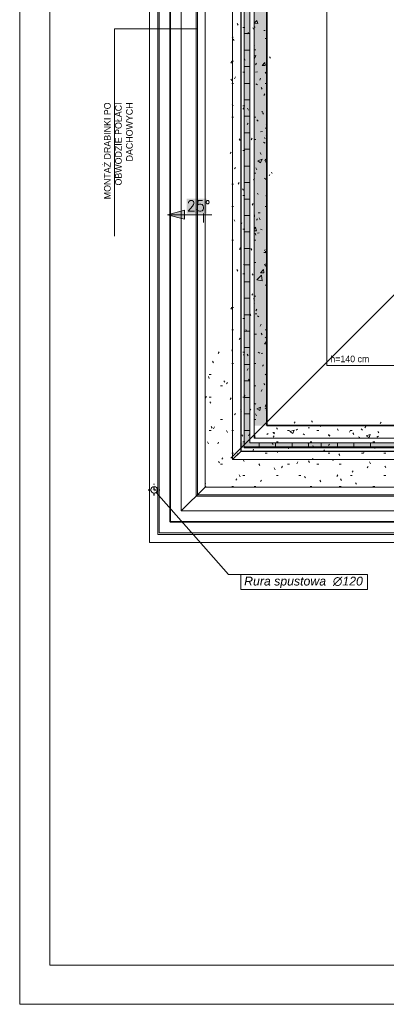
# Model space of a CAD drawing. Header units: millimetres. Extents: x -740 to 33545, y -26688 to 22494.
# Tile 49 of 256: x 8574 to 9239, y 5178 to 6964. Entities that reach past the tile are written whole.
import ezdxf
from ezdxf.lldxf.tags import DXFTag

# ---------------------------------------------------------------- set-up
doc = ezdxf.new("R2010")
doc.units = ezdxf.units.MM
doc.header["$MEASUREMENT"] = 0
doc.linetypes.add('AUSGEZOGEN', pattern=[0])
doc.linetypes.add('STRICHPUNKTX2', pattern=[2, 1, -0.5, 0, -0.5])
doc.layers.add('_B___I__', color=252, linetype='AUSGEZOGEN')
for name, color, linetype, lineweight in [('A_izolacja', 252, 'Continuous', 9), ('A_l.przerywana', 252, 'ICAD_ISO03W100', 9), ('A_l.widokowa', 252, 'Continuous', 18), ('A_wymiarowanie', 252, 'Continuous', 9), ('l. przerywana', 252, 'ICAD_ISO03W100', 9), ('l.przerywana', 252, 'ICAD_ISO03W100', 5), ('l.widokowa', 252, 'Continuous', 15), ('linia opisowa', 252, 'Continuous', 9), ('Nowe_820-G Rysunki Obrazki_Nr_pióra__1', 252, 'Continuous', 13), ('Nowe_820-G Rysunki Obrazki_Nr_pióra__101', 252, 'Continuous', 5), ('Nowe_820-G Rysunki Obrazki_Nr_pióra__19', 252, 'Continuous', 0), ('Nowe_820-G Rysunki Obrazki_Nr_pióra__22', 252, 'Continuous', 25), ('Nowe_820-G Rysunki Obrazki_Nr_pióra__23', 252, 'Continuous', 15), ('wymiarowanie', 252, 'Continuous', 9)]:
    doc.layers.add(name, color=color, linetype=linetype, lineweight=lineweight)
doc.styles.add('Arial$001H0', font='SIMPLEX')
doc.styles.add('styl1', font='arial.ttf', dxfattribs={"height": 15})
tags = doc.linetypes.add('ICAD_ISO03W100', pattern=[30, 12, -18]).pattern_tags.tags
tags[6:7] = [DXFTag(74, 4), DXFTag(75, 0), DXFTag(340, '0'), DXFTag(46, 1.0), DXFTag(50, 0.0), DXFTag(44, 0.0), DXFTag(45, 0.0)]
tags[4:5] = [DXFTag(74, 4), DXFTag(75, 0), DXFTag(340, '0'), DXFTag(46, 1.0), DXFTag(50, 0.0), DXFTag(44, 0.0), DXFTag(45, 0.0)]

msp = doc.modelspace()

# ---------------------------------------------------------------- hatches: boundary and pattern name
at = {"layer": 'l.widokowa'}
for points in [[(8876.93, 6639.75), (8876.93, 6612.7), (8913.28, 6612.7), (8913.28, 6639.75)], [(8842.27, 6610.17), (8872.7, 6602.56), (8872.7, 6618.62)]]:
    msp.add_hatch(color=256, dxfattribs=at).paths.add_polyline_path(points)
at = {"layer": 'Nowe_820-G Rysunki Obrazki_Nr_pióra__1', "linetype": 'Continuous', "lineweight": 0}
for points in [[(8981.49, 7044.4), (8981.49, 6196.89), (8991.65, 6196.89), (8991.65, 7044.4)], [(8999.27, 7013.08), (8999.27, 6228.22), (9022.13, 6228.22), (9022.13, 7013.08)], [(8973.5, 6187.58), (9672.85, 6187.58), (9672.85, 6196.89), (8973.5, 6196.89)]]:
    msp.add_hatch(color=256, dxfattribs=at).paths.add_polyline_path(points)

# ---------------------------------------------------------------- linework, layer by layer
at = {"layer": '_B___I__', "linetype": 'STRICHPUNKTX2', "ltscale": 5}
for p, q in [((8807.25, 6111.69), (8828.25, 6111.69)), ((8817.75, 6101.19), (8817.75, 6122.19))]:
    msp.add_line(p, q, dxfattribs=at)
at = {"layer": 'A_izolacja', "lineweight": 35}
msp.add_line((9022.13, 6228.22), (9662.16, 6228.22), dxfattribs=at)
msp.add_lwpolyline([(9022.13, 6228.22), (9022.13, 7547.46), (9468.32, 7547.46), (9468.32, 7014.77), (9468.32, 7013.08), (9568.44, 7013.08)], dxfattribs=at)
at = {"layer": 'A_l.przerywana', "lineweight": 35}
msp.add_lwpolyline([(8847.19, 7722.4), (8847.19, 6053.28), (11882.33, 6053.28), (11882.33, 7728.19), (11086.25, 7728.19), (11086.25, 7188.02), (9643.26, 7188.02), (9643.26, 7722.4)], close=True, dxfattribs=at)
at = {"layer": 'A_l.przerywana', "linetype": 'ICAD_ISO03W100', "lineweight": 13}
for points in [[(8867.19, 6116.46), (8867.19, 7665.01)], [(8910.37, 7659.22), (8910.37, 6116.46)], [(8867.19, 6116.46), (8867.19, 6073.28)], [(8910.37, 6116.46), (8867.19, 6073.28)], [(8910.37, 6116.46), (11819.15, 6116.46)], [(8867.19, 6073.28), (11819.15, 6073.28)]]:
    msp.add_lwpolyline(points, dxfattribs=at)
at = {"layer": 'A_l.przerywana', "linetype": 'ICAD_ISO03W100', "lineweight": 5}
msp.add_lwpolyline([(8910.37, 7659.22), (8910.37, 6116.46)], dxfattribs=at)
at = {"layer": 'A_l.widokowa'}
for points in [[(8809.69, 7759.9), (8809.69, 6015.78), (11919.83, 6015.78), (11919.83, 7765.69), (11048.75, 7765.69), (11048.75, 7225.52), (9680.76, 7225.52), (9680.76, 7759.9)], [(8824.69, 7744.9), (8824.69, 6030.78), (11904.83, 6030.78), (11904.83, 7750.69), (11063.75, 7750.69), (11063.75, 7210.52), (9665.76, 7210.52), (9665.76, 7744.9)], [(8827.19, 7742.4), (8827.19, 6033.28), (11902.33, 6033.28), (11902.33, 7748.19), (11066.25, 7748.19), (11066.25, 7208.02), (9663.26, 7208.02), (9663.26, 7742.4)], [(8894.25, 7675.33), (8894.25, 6100.34), (11835.26, 6100.34), (11835.26, 7681.13), (11133.32, 7681.13), (11133.32, 7140.95), (9596.19, 7140.95), (9596.19, 7675.33)], [(8896.25, 7673.33), (8896.25, 6102.34), (11833.26, 6102.34), (11833.26, 7679.13), (11135.32, 7679.13), (11135.32, 7138.95), (9594.19, 7138.95), (9594.19, 7673.33)]]:
    msp.add_lwpolyline(points, close=True, dxfattribs=at)
at = {"layer": 'A_wymiarowanie'}
msp.add_line((8746.04, 6947.91), (8746.04, 6571.81), dxfattribs=at)
at = {"layer": 'l. przerywana', "ltscale": 0.2}
msp.add_circle((8817.75, 6111.69), 6, dxfattribs=at)
at = {"layer": 'l.przerywana'}
msp.add_line((8957.08, 6168.93), (9410.99, 6622.85), dxfattribs=at)
msp.add_lwpolyline([(9904.19, 7702.4), (8867.19, 7702.4), (8867.19, 6073.28), (11862.33, 6073.28), (11862.33, 7708.19), (11106.25, 7708.19), (11106.25, 7168.02), (9904.19, 7168.02), (9904.19, 7702.4), (8867.19, 7702.4)], dxfattribs=at)
msp.add_lwpolyline([(9904.19, 7702.4), (8867.19, 7702.4), (8867.19, 6073.28), (11862.33, 6073.28), (11862.33, 7708.19), (11106.25, 7708.19), (11106.25, 7168.02), (9904.19, 7168.02), (9904.19, 7702.4), (8867.19, 7702.4)], dxfattribs=at)
for points in [[(8910.51, 7659.07), (8910.51, 6116.61), (11819, 6116.61), (11819, 7664.86), (11149.58, 7664.86), (11149.58, 7124.69), (9860.86, 7124.69), (9860.86, 7659.07)], [(9131.06, 7438.52), (9131.06, 6337.16), (11598.45, 6337.16), (11598.45, 7444.31), (11370.13, 7444.31), (11370.13, 6904.14), (9353.84, 6904.14), (9353.84, 7438.52)]]:
    msp.add_lwpolyline(points, close=True, dxfattribs=at)
at = {"layer": 'l.widokowa', "linetype": 'Continuous', "lineweight": 9}
for p, q in [((8922.57, 6610.17), (8842.27, 6610.17)), ((8907.36, 6596.64), (8907.36, 6612.7))]:
    msp.add_line(p, q, dxfattribs=at)
msp.add_lwpolyline([(8842.27, 6610.17), (8872.7, 6602.56), (8872.7, 6618.62)], close=True, dxfattribs=at)
at = {"layer": 'Nowe_820-G Rysunki Obrazki_Nr_pióra__101', "linetype": 'Continuous', "lineweight": 5}
for points in [[(8960.32, 7615.06), (8960.32, 6166.41)], [(8981.49, 6187.58), (8981.49, 7593.89)], [(8991.65, 6196.89), (8991.65, 7584.58)], [(8999.27, 6205.36), (8999.27, 7576.11)], [(8999.27, 6958.04), (9004.35, 6963.12)], [(8999.27, 6958.04), (9006.04, 6957.2)], [(8999.27, 6950.42), (9000.96, 6951.27)], [(9006.04, 6957.2), (9004.35, 6963.12)], [(8981.49, 6939.42), (8991.65, 6939.42)], [(9017.05, 6944.5), (9019.59, 6944.5)], [(8999.27, 6917.4), (9000.11, 6918.25)], [(8981.49, 6908.94), (8991.65, 6908.94)], [(8999.27, 6898.78), (9002.65, 6899.62)], [(9000.11, 6893.7), (9002.65, 6899.62)], [(9021.28, 6903.01), (9022.13, 6902.16)], [(8981.49, 6879.3), (8991.65, 6879.3)], [(8999.27, 6893.7), (9000.11, 6893.7)], [(9013.66, 6881), (9018.74, 6886.92)], [(9013.66, 6881), (9019.59, 6881)], [(9019.59, 6881), (9018.74, 6886.92)], [(9001.81, 6869.14), (9005.19, 6869.99)], [(8981.49, 6848.82), (8991.65, 6848.82)], [(9002.65, 6847.98), (9005.19, 6846.28)], [(8981.49, 6819.19), (8991.65, 6819.19)], [(8981.49, 6789.56), (8991.65, 6789.56)], [(9012.81, 6797.18), (9015.35, 6798.02)], [(9004.35, 6782.78), (9006.89, 6780.24)], [(9021.28, 6774.32), (9022.13, 6772.62)], [(8981.49, 6759.08), (8991.65, 6759.08)], [(9011.12, 6760.77), (9014.51, 6761.62)], [(9016.2, 6742.14), (9019.59, 6740.45)], [(8981.49, 6729.44), (8991.65, 6729.44)], [(8981.49, 6698.96), (8991.65, 6698.96)], [(9006.04, 6708.28), (9013.66, 6711.66)], [(9006.04, 6708.28), (9011.12, 6704.89)], [(9011.12, 6704.89), (9013.66, 6711.66)], [(8981.49, 6669.33), (8991.65, 6669.33)], [(9017.89, 6676.95), (9021.28, 6674.41)], [(9020.43, 6645.62), (9022.13, 6643.93)], [(8981.49, 6638.85), (8991.65, 6638.85)], [(8981.49, 6609.22), (8991.65, 6609.22)], [(9000.11, 6606.68), (8999.27, 6615.14)], [(9006.89, 6614.3), (9010.27, 6614.3)], [(8999.27, 6606.68), (9000.11, 6606.68)], [(8981.49, 6579.58), (8991.65, 6579.58)], [(8999.27, 6584.66), (9001.81, 6588.05)], [(8999.27, 6581.28), (9003.5, 6581.28)], [(9003.5, 6581.28), (9001.81, 6588.05)], [(9005.19, 6577.04), (9008.58, 6577.89)], [(9011.12, 6584.66), (9013.66, 6582.97)], [(8981.49, 6549.1), (8991.65, 6549.1)], [(9017.05, 6542.33), (9020.43, 6542.33)], [(8981.49, 6519.47), (8991.65, 6519.47)], [(9017.89, 6520.32), (9022.13, 6522.01)], [(9017.89, 6520.32), (9022.13, 6516.93)], [(9011.12, 6505.08), (9016.2, 6511)], [(9011.12, 6505.08), (9017.05, 6505.08)], [(9017.05, 6505.08), (9016.2, 6511)], [(9020.43, 6516.93), (9022.13, 6515.24)], [(8981.49, 6488.99), (8991.65, 6488.99)], [(9004.35, 6492.38), (9012.81, 6500.84)], [(9004.35, 6492.38), (9013.66, 6490.68)], [(9013.66, 6490.68), (9012.81, 6500.84)], [(8981.49, 6459.36), (8991.65, 6459.36)], [(8999.27, 6449.2), (9000.11, 6449.2)], [(8999.27, 6447.5), (9000.11, 6449.2)], [(9000.96, 6430.57), (9004.35, 6430.57)], [(8981.49, 6428.88), (8991.65, 6428.88)], [(9005.19, 6427.18), (9007.73, 6425.49)], [(8981.49, 6399.24), (8991.65, 6399.24)], [(9000.11, 6394.16), (9003.5, 6394.16)], [(9017.89, 6376.38), (9022.13, 6381.46)], [(9019.59, 6388.24), (9022.13, 6386.54)], [(8981.49, 6369.61), (8991.65, 6369.61)], [(9006.89, 6361.14), (9009.43, 6359.45)], [(9011.97, 6358.6), (9015.35, 6359.45)], [(9017.89, 6376.38), (9022.13, 6375.54)], [(8981.49, 6339.13), (8991.65, 6339.13)], [(8981.49, 6309.5), (8991.65, 6309.5)], [(9019.59, 6321.35), (9022.13, 6318.81)], [(8981.49, 6279.02), (8991.65, 6279.02)], [(8999.27, 6268.86), (9002.65, 6267.16)], [(9004.35, 6258.7), (9011.12, 6261.24)], [(9004.35, 6258.7), (9009.43, 6255.31)], [(9009.43, 6255.31), (9011.12, 6261.24)], [(9019.59, 6259.54), (9022.13, 6257.85)], [(9021.28, 6255.31), (9022.13, 6254.46)], [(8981.49, 6249.38), (8991.65, 6249.38)], [(9021.28, 6250.23), (9022.13, 6250.23)], [(8981.49, 6218.9), (8991.65, 6218.9)], [(9064.46, 6217.21), (9072.08, 6219.75)], [(9064.46, 6217.21), (9069.54, 6213.82)], [(9069.54, 6213.82), (9072.08, 6219.75)], [(9075.47, 6219.75), (9078.01, 6221.44)], [(9097.48, 6223.98), (9100.02, 6223.98)], [(9114.89, 6227.37), (9117.43, 6227.37)], [(9119.13, 6226.52), (9121.67, 6228.22)], [(9193.63, 6222.29), (9196.17, 6219.75)], [(8999.27, 6211.28), (9000.11, 6212.13)], [(8999.27, 6205.36), (9000.96, 6205.36)], [(9662.16, 6205.36), (8999.27, 6205.36)], [(9000.96, 6205.36), (9000.11, 6212.13)], [(9022.13, 6212.13), (9024.67, 6213.82)], [(9033.13, 6215.52), (9036.52, 6215.52)], [(9033.98, 6215.52), (9036.52, 6212.98)], [(9072.08, 6205.36), (9072.93, 6205.36)], [(9088.17, 6212.98), (9090.71, 6211.28)], [(9134.37, 6212.13), (9136.91, 6209.59)], [(9134.37, 6210.44), (9136.91, 6208.74)], [(9188.55, 6207.9), (9191.09, 6206.2)], [(9202.95, 6209.59), (9209.72, 6212.13)], [(9202.95, 6209.59), (9208.03, 6206.2)], [(9208.03, 6206.2), (9209.72, 6212.13)], [(9222.42, 6207.05), (9224.96, 6208.74)], [(8960.32, 6166.41), (8975.56, 6181.65)], [(8981.49, 6189.27), (9662.16, 6189.27)], [(9662.16, 6187.58), (8981.49, 6187.58)], [(9662.16, 6196.89), (8991.65, 6196.89)], [(9008.58, 6187.58), (9008.58, 6196.89)], [(9038.21, 6187.58), (9038.21, 6196.89)], [(9068.69, 6187.58), (9068.69, 6196.89)], [(9098.33, 6187.58), (9098.33, 6196.89)], [(9120.82, 6187.58), (9120.82, 6196.89)], [(9150.45, 6187.58), (9150.45, 6196.89)], [(9180.09, 6187.58), (9180.09, 6196.89)], [(9210.57, 6187.58), (9210.57, 6196.89)], [(8960.32, 6166.41), (11769.19, 6166.41)]]:
    msp.add_lwpolyline(points, dxfattribs=at)
at = {"layer": 'Nowe_820-G Rysunki Obrazki_Nr_pióra__19', "linetype": 'Continuous', "lineweight": 0}
for points in [[(8970.48, 6954.66), (8968.79, 6957.2)], [(8978.95, 6950.42), (8982.33, 6950.42)], [(8998.42, 6947.04), (8996.73, 6949.58)], [(8961.17, 6933.49), (8959.47, 6930.95)], [(8989.11, 6941.11), (8987.41, 6938.57)], [(8962.86, 6926.72), (8961.17, 6929.26)], [(9019.59, 6930.1), (9022.97, 6930.1)], [(8983.18, 6891.16), (8981.49, 6894.54)], [(8999.27, 6909.78), (9002.65, 6909.78)], [(9028.9, 6894.54), (9027.21, 6897.08)], [(8958.63, 6888.62), (8956.93, 6885.23)], [(8958.63, 6889.46), (8962.01, 6889.46)], [(9003.5, 6885.23), (9001.81, 6882.69)], [(8965.4, 6860.68), (8963.71, 6857.29)], [(8978.95, 6869.14), (8982.33, 6869.14)], [(9021.28, 6866.6), (9019.59, 6869.14)], [(8958.63, 6853.9), (8956.93, 6856.44)], [(8958.63, 6848.82), (8962.01, 6848.82)], [(9011.12, 6858.14), (9009.43, 6854.75)], [(9013.66, 6838.66), (9011.97, 6841.2)], [(9019.59, 6848.82), (9022.97, 6848.82)], [(9018.74, 6830.2), (9017.05, 6826.81)], [(8961.17, 6808.18), (8959.47, 6810.72)], [(8978.95, 6808.18), (8982.33, 6808.18)], [(8958.63, 6787.86), (8962.01, 6787.86)], [(8980.64, 6804.8), (8978.95, 6802.26)], [(8989.11, 6800.56), (8987.41, 6803.95)], [(8999.27, 6787.86), (9002.65, 6787.86)], [(9016.2, 6792.94), (9014.51, 6796.33)], [(8988.26, 6776.86), (8986.57, 6774.32)], [(9019.59, 6767.54), (9022.97, 6767.54)], [(9022.97, 6756.54), (9021.28, 6754)], [(8973.87, 6745.53), (8972.17, 6748.07)], [(8995.88, 6749.76), (8994.19, 6746.38)], [(8999.27, 6747.22), (9002.65, 6747.22)], [(9019.59, 6748.07), (9017.89, 6750.61)], [(8957.78, 6724.36), (8956.09, 6721.82)], [(8978.95, 6726.9), (8982.33, 6726.9)], [(9011.97, 6720.13), (9010.27, 6723.52)], [(9020.43, 6711.66), (9018.74, 6708.28)], [(9019.59, 6706.58), (9022.97, 6706.58)], [(8965.4, 6696.42), (8963.71, 6693.88)], [(8999.27, 6686.26), (9002.65, 6686.26)], [(9004.35, 6692.19), (9002.65, 6695.58)], [(9028.05, 6683.72), (9026.36, 6681.18)], [(9032.29, 6685.42), (9030.59, 6687.96)], [(8958.63, 6665.94), (8962.01, 6665.94)], [(8972.17, 6669.33), (8970.48, 6665.94)], [(9000.11, 6676.1), (8998.42, 6673.56)], [(8979.79, 6654.94), (8978.1, 6657.48)], [(8978.95, 6645.62), (8982.33, 6645.62)], [(9006.89, 6647.32), (9005.19, 6649.86)], [(8997.57, 6631.23), (8995.88, 6627.84)], [(8958.63, 6625.3), (8962.01, 6625.3)], [(9019.59, 6625.3), (9022.97, 6625.3)], [(8964.55, 6599.06), (8962.86, 6601.6)], [(8977.25, 6595.67), (8975.56, 6593.13)], [(9005.19, 6603.29), (9003.5, 6600.75)], [(9010.27, 6601.6), (9008.58, 6604.98)], [(8978.95, 6584.66), (8982.33, 6584.66)], [(9002.65, 6573.66), (9000.96, 6577.04)], [(8958.63, 6564.34), (8962.01, 6564.34)], [(8999.27, 6564.34), (9002.65, 6564.34)], [(8974.71, 6550.8), (8973.02, 6547.41)], [(8995.03, 6546.56), (8993.34, 6549.1)], [(9019.59, 6547.41), (9017.89, 6544.87)], [(9019.59, 6544.02), (9022.97, 6544.02)], [(9022.97, 6538.94), (9021.28, 6541.48)], [(8981.49, 6522.86), (8980.64, 6519.47)], [(8999.27, 6523.7), (9002.65, 6523.7)], [(8969.63, 6508.46), (8967.94, 6511)], [(8978.95, 6503.38), (8982.33, 6503.38)], [(8997.57, 6500.84), (8995.88, 6503.38)], [(8996.73, 6466.98), (8995.03, 6464.44)], [(9019.59, 6483.06), (9022.97, 6483.06)], [(9000.11, 6455.12), (8998.42, 6458.51)], [(8999.27, 6462.74), (9002.65, 6462.74)], [(8958.63, 6442.42), (8956.93, 6439.04)], [(8958.63, 6442.42), (8962.01, 6442.42)], [(8993.34, 6428.03), (8991.65, 6430.57)], [(9004.35, 6439.04), (9002.65, 6436.5)], [(8978.95, 6422.1), (8982.33, 6422.1)], [(8958.63, 6401.78), (8962.01, 6401.78)], [(8985.72, 6400.09), (8984.03, 6402.63)], [(9011.97, 6411.94), (9010.27, 6408.56)], [(9013.66, 6392.47), (9011.97, 6395.86)], [(9019.59, 6401.78), (9022.97, 6401.78)], [(8973.87, 6386.54), (8972.17, 6384)], [(8935.77, 6361.99), (8934.07, 6358.6)], [(8960.32, 6361.99), (8958.63, 6365.38)], [(8978.95, 6361.14), (8982.33, 6361.14)], [(8925.61, 6341.67), (8923.91, 6345.06)], [(8958.63, 6340.82), (8962.01, 6340.82)], [(8981.49, 6358.6), (8979.79, 6356.06)], [(8988.26, 6354.37), (8986.57, 6357.76)], [(8999.27, 6340.82), (9002.65, 6340.82)], [(8988.26, 6331.51), (8986.57, 6328.12)], [(9016.2, 6338.28), (9014.51, 6335.74)], [(8917.99, 6313.73), (8916.29, 6317.12)], [(8917.99, 6320.5), (8921.37, 6320.5)], [(8945.93, 6306.96), (8944.23, 6309.5)], [(8951.01, 6306.11), (8949.31, 6303.57)], [(8990.8, 6309.5), (8989.11, 6312.04)], [(9019.59, 6320.5), (9022.97, 6320.5)], [(8938.31, 6300.18), (8941.69, 6300.18)], [(8999.27, 6300.18), (9002.65, 6300.18)], [(9013.66, 6293.41), (9011.97, 6290.02)], [(9018.74, 6301.88), (9017.05, 6304.42)], [(8912.91, 6280.71), (8911.21, 6278.17)], [(8917.99, 6279.86), (8921.37, 6279.86)], [(8920.53, 6268.86), (8918.83, 6271.4)], [(8957.78, 6278.17), (8956.09, 6275.63)], [(8978.95, 6279.86), (8982.33, 6279.86)], [(8983.18, 6281.56), (8981.49, 6284.1)], [(8976.41, 6253.62), (8974.71, 6257)], [(8993.34, 6257.85), (8991.65, 6255.31)], [(9021.28, 6265.47), (9019.59, 6262.93)], [(9019.59, 6259.54), (9022.97, 6259.54)], [(8938.31, 6239.22), (8941.69, 6239.22)], [(8965.4, 6250.23), (8963.71, 6247.69)], [(8999.27, 6239.22), (9002.65, 6239.22)], [(9003.5, 6246), (9001.81, 6249.38)], [(9073.77, 6234.99), (9072.08, 6232.45)], [(9105.1, 6234.14), (9103.41, 6236.68)], [(9230.04, 6234.14), (9228.35, 6231.6)], [(8917.99, 6218.9), (8921.37, 6218.9)], [(8923.07, 6223.14), (8921.37, 6226.52)], [(8927.3, 6225.68), (8925.61, 6222.29)], [(8951.01, 6215.52), (8949.31, 6218.9)], [(8958.63, 6218.9), (8962.01, 6218.9)], [(9041.6, 6221.44), (9039.91, 6223.98)], [(9060.23, 6218.9), (9063.61, 6218.9)], [(9113.2, 6218.9), (9116.59, 6218.9)], [(9152.15, 6218.9), (9150.45, 6222.29)], [(9174.16, 6219.75), (9172.47, 6216.36)], [(9174.16, 6218.9), (9177.55, 6218.9)], [(9202.1, 6226.52), (9200.41, 6223.98)], [(9225.81, 6214.67), (9224.11, 6217.21)], [(8916.29, 6195.2), (8914.6, 6198.58)], [(8978.95, 6208.74), (8977.25, 6211.28)], [(8978.95, 6198.58), (8982.33, 6198.58)], [(8990.8, 6212.98), (8989.11, 6209.59)], [(9035.67, 6209.59), (9033.98, 6207.05)], [(9039.91, 6198.58), (9043.29, 6198.58)], [(9100.87, 6198.58), (9104.25, 6198.58)], [(9180.09, 6212.13), (9178.39, 6214.67)], [(9214.8, 6198.58), (9218.19, 6198.58)], [(8934.92, 6197.74), (8933.23, 6195.2)], [(8998.42, 6185.04), (8996.73, 6181.65)], [(9033.98, 6193.5), (9032.29, 6196.04)], [(9043.29, 6182.5), (9041.6, 6179.11)], [(9061.92, 6185.88), (9060.23, 6189.27)], [(9099.17, 6196.89), (9097.48, 6194.35)], [(9107.64, 6188.42), (9105.95, 6191.81)], [(9127.59, 6181.65), (9125.9, 6184.19)], [(9136.06, 6194.35), (9134.37, 6191.81)], [(9199.56, 6181.65), (9197.87, 6178.26)], [(9218.19, 6186.73), (9216.49, 6190.12)], [(8936.61, 6160.48), (8934.92, 6163.02)], [(8942.54, 6169.8), (8940.85, 6167.26)], [(8958.63, 6178.26), (8962.01, 6178.26)], [(8970.48, 6177.42), (8968.79, 6174.88)], [(8981.49, 6163.02), (8979.79, 6165.56)], [(9019.59, 6178.26), (9022.97, 6178.26)], [(9078.85, 6162.18), (9077.16, 6158.79)], [(9100.02, 6161.33), (9098.33, 6163.87)], [(9105.95, 6168.95), (9105.1, 6166.41)], [(9133.52, 6178.26), (9136.91, 6178.26)], [(9143.68, 6166.41), (9141.99, 6163.87)], [(9154.69, 6174.03), (9152.99, 6176.57)], [(9194.48, 6178.26), (9197.87, 6178.26)], [(9210.57, 6158.79), (9208.87, 6162.18)], [(9235.12, 6178.26), (9238.51, 6178.26)], [(8938.31, 6157.94), (8941.69, 6157.94)], [(9009.43, 6155.4), (9007.73, 6158.79)], [(9037.37, 6147.78), (9035.67, 6151.17)], [(9050.91, 6154.56), (9049.22, 6151.17)], [(9060.23, 6157.94), (9063.61, 6157.94)], [(9113.2, 6157.94), (9116.59, 6157.94)], [(9153.84, 6157.94), (9157.23, 6157.94)], [(9179.24, 6146.09), (9177.55, 6143.55)], [(9206.33, 6153.71), (9204.64, 6151.17)], [(9238.51, 6152.02), (9236.81, 6154.56)], [(8967.94, 6131.7), (8966.25, 6129.16)], [(8973.87, 6135.08), (8972.17, 6138.47)], [(8978.95, 6137.62), (8982.33, 6137.62)], [(9012.81, 6129.16), (9011.12, 6126.62)], [(9039.91, 6137.62), (9043.29, 6137.62)], [(9080.55, 6137.62), (9083.93, 6137.62)], [(9092.4, 6133.39), (9090.71, 6135.93)], [(9120.34, 6125.77), (9118.65, 6129.16)], [(9151.3, 6138.47), (9149.61, 6135.93)], [(9158.07, 6128.31), (9156.38, 6131.7)], [(9174.16, 6137.62), (9177.55, 6137.62)], [(9235.12, 6137.62), (9238.51, 6137.62)], [(8911.21, 6122.38), (8910.37, 6124.08)], [(8912.06, 6117.3), (8911.21, 6116.46)], [(8958.63, 6117.3), (8962.01, 6117.3)], [(8999.27, 6117.3), (9002.65, 6117.3)], [(9100.87, 6117.3), (9104.25, 6117.3)], [(9153.84, 6117.3), (9157.23, 6117.3)], [(9185.17, 6121.54), (9183.47, 6124.08)], [(9214.8, 6117.3), (9218.19, 6117.3)]]:
    msp.add_lwpolyline(points, dxfattribs=at)
at = {"layer": 'Nowe_820-G Rysunki Obrazki_Nr_pióra__22', "linetype": 'Continuous', "lineweight": 25}
for points in [[(8975.56, 6181.65), (8975.56, 7599.82)], [(9022.13, 7553.25), (9022.13, 6228.22)], [(9022.13, 6228.22), (9662.16, 6228.22)], [(8975.56, 6181.65), (9662.16, 6181.65)]]:
    msp.add_lwpolyline(points, dxfattribs=at)
at = {"layer": 'Nowe_820-G Rysunki Obrazki_Nr_pióra__23', "linetype": 'Continuous', "lineweight": 15}
for points in [[(8628.59, 8119.48), (8628.59, 5249.28)], [(8628.59, 5249.28), (12728.99, 5249.28)]]:
    msp.add_lwpolyline(points, dxfattribs=at)
at = {"layer": 'wymiarowanie'}
for p, q in [((8746.04, 6947.91), (8896.25, 6947.91)), ((8952.9, 5958.24), (8821.25, 6106.81)), ((8952.9, 5958.24), (8975.38, 5958.24))]:
    msp.add_line(p, q, dxfattribs=at)
msp.add_lwpolyline([(8573.71, 8148.27), (8573.71, 5178.27), (12773.71, 5178.27), (12773.71, 8148.27), (8573.71, 8148.27)], dxfattribs=at)
msp.add_lwpolyline([(8975.38, 5958.24), (9205.46, 5958.24), (9205.46, 5930.87), (8975.38, 5930.87)], close=True, dxfattribs=at)

# ---------------------------------------------------------------- texts
at = {"layer": 'A_wymiarowanie', "insert": (8726.94, 6814.29), "char_height": 12, "width": 223.2778, "attachment_point": 3, "rotation": 90, "style": 'styl1'}
msp.add_mtext('{\\fCentury Gothic|b0|i0|c238|p34;MONTAŻ DRABINKI PO }{\\fCentury Gothic|b0|i0|c238|p34;OBWODZIE POŁACI }{\\fCentury Gothic|b0|i0|c238|p34;DACHOWYCH}', dxfattribs=at)
at = {"layer": 'l.widokowa', "style": 'Arial$001H0'}
msp.add_text('25°', height=19.249, dxfattribs=at).set_placement((8876.93, 6616.93))
at = {"layer": 'linia opisowa', "insert": (8981.23, 5933.2), "char_height": 15.96, "width": 278.7922, "attachment_point": 7}
msp.add_mtext('{\\fArial|b0|i1|c238|p0;Rura spustowa  ∅120}', dxfattribs=at)
at = {"layer": 'wymiarowanie', "insert": (9137.61, 6355.05), "char_height": 12, "width": 409.9394, "attachment_point": 1}
msp.add_mtext('{\\fCentury Gothic|b0|i0|c238|p34;h=140 cm}\\P\\pi409.93942;{\\fCentury Gothic|b0|i0|c238|p34;\\H1.00000x; }', dxfattribs=at)

doc.saveas('drawing.dxf')
